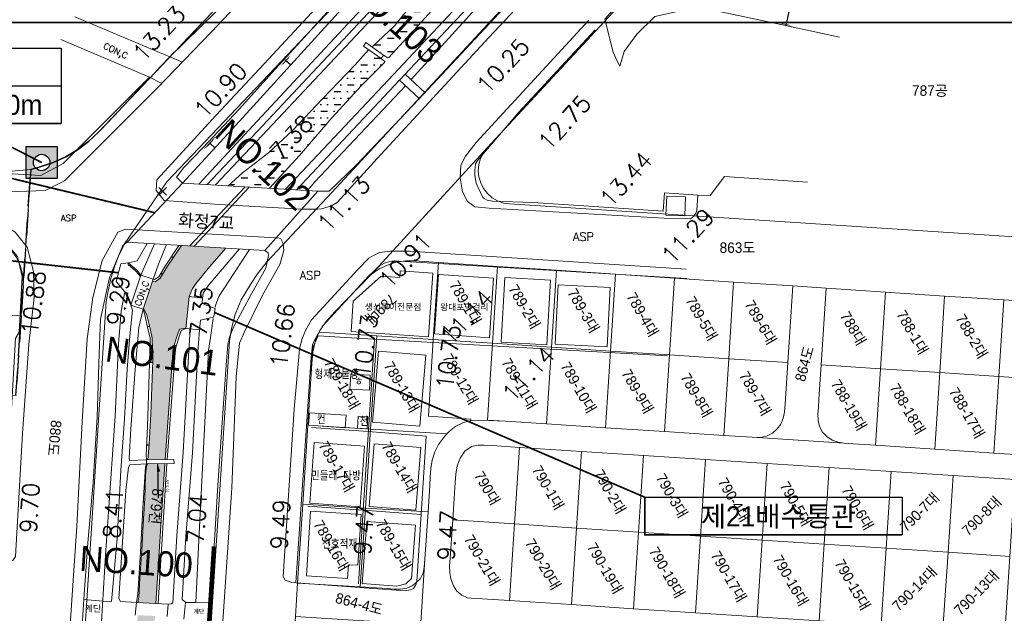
# Model space of a CAD drawing. Header units: metres. Extents: x 183400 to 184400, y 422200 to 427800.
# Tile 191 of 221: x 183821 to 184056, y 427259 to 427401. Entities that reach past the tile are written whole.
import ezdxf
from ezdxf.enums import TextEntityAlignment as Align

# ---------------------------------------------------------------- set-up
doc = ezdxf.new("R2010")
doc.units = ezdxf.units.M
doc.linetypes.add('DASHED2', pattern=[9.525, 6.35, -3.175])
for name, color, linetype in [('9131', 130, 'Continuous'), ('NR', 7, 'Continuous'), ('num', 7, 'Continuous'), ('교량명', 7, 'Continuous'), ('구조물명칭_작업', 5, 'Continuous'), ('동별경계', 3, 'DASHED2'), ('보축구간', 10, 'DASHED2'), ('일람표', 7, 'Continuous'), ('표석', 7, 'Continuous'), ('하천', 140, 'Continuous'), ('횡단타점', 11, 'Continuous')]:
    doc.layers.add(name, color=color, linetype=linetype)
for name, color, linetype, lineweight in [('지번', 252, 'Continuous', 5), ('지적', 252, 'Continuous', 5), ('현황도', 7, 'Continuous', 5)]:
    doc.layers.add(name, color=color, linetype=linetype, lineweight=lineweight)
doc.styles.add('GHS', font='ROMANS', dxfattribs={"bigfont": 'GHS'})
doc.styles.add('gwang', font='romans.shx', dxfattribs={"bigfont": ' WHGTXT.SHX'})
doc.styles.get("Standard").update_dxf_attribs({"font": 'romans.shx', "bigfont": 'ghs.shx'})
doc.styles.add('UPM', font='Gulim.ttf')
doc.styles.add('돋움', font='Dotum.ttf')
doc.styles.add('평면도1(프)$0$굴림', font='Gulim.ttf')

# ---------------------------------------------------------------- blocks, each defined once
blk = doc.blocks.new('표석')
at = {"layer": '표석'}
h = blk.add_hatch(color=256, dxfattribs=at)
edge = h.paths.add_edge_path(flags=16)
edge.add_arc((267058.54, 383777.46), 1.31, 0, 360)
h.paths.add_polyline_path([(267056.04, 383774.96), (267061.04, 383774.96), (267061.04, 383779.96), (267056.04, 383779.96)])
blk.add_lwpolyline([(267056.04, 383774.96), (267061.04, 383774.96), (267061.04, 383779.96), (267056.04, 383779.96)], close=True, dxfattribs=at)
blk.add_circle((267058.54, 383777.46), 1.31, dxfattribs=at)

msp = doc.modelspace()

# ---------------------------------------------------------------- hatches: boundary and pattern name
at = {"layer": '9131'}
msp.add_hatch(color=256, dxfattribs=at).paths.add_polyline_path([(183853.85, 427292.73), (183854.45, 427292.74), (183853.81, 427294.73)])
at = {"layer": '하천'}
h = msp.add_hatch(dxfattribs=at)
h.set_pattern_fill('MUDST', color=256, scale=0.25, style=0)
edge = h.paths.add_edge_path()
edge.add_spline(control_points=[(183943.3, 427424.43), (183942.75, 427423.82), (183941.26, 427422.17), (183939.06, 427418.91), (183934.45, 427417.17), (183929.86, 427417.42), (183926.26, 427413.92), (183922.84, 427417.88), (183929.5, 427420.94), (183932.38, 427423.58), (183934.12, 427425.19)], knot_values=[0, 0, 0, 0, 2.458558, 6.685715, 11.543022, 16.302059, 20.643381, 22.897243, 28.029581, 35.916705, 35.916705, 35.916705, 35.916705], degree=3, periodic=0)
edge.add_line((183934.12, 427425.19), (183929.25, 427425.59))
edge.add_line((183929.25, 427425.59), (183928.16, 427423.83))
edge.add_line((183928.16, 427423.83), (183923.93, 427419.06))
edge.add_line((183923.93, 427419.06), (183919.77, 427414.14))
edge.add_line((183919.77, 427414.14), (183916.76, 427409.03))
edge.add_line((183916.76, 427409.03), (183915.6, 427405.64))
edge.add_line((183915.6, 427405.64), (183910.45, 427399.34))
edge.add_line((183910.45, 427399.34), (183905.06, 427394.15))
edge.add_line((183905.06, 427394.15), (183907.81, 427392.24))
edge.add_line((183907.81, 427392.24), (183908.83, 427391.61))
edge.add_line((183908.83, 427391.61), (183909.08, 427391.65))
edge.add_line((183909.08, 427391.65), (183916.89, 427400.22))
edge.add_line((183916.89, 427400.22), (183923.26, 427407.25))
edge.add_line((183923.26, 427407.25), (183929.46, 427413.57))
edge.add_line((183929.46, 427413.57), (183932.5, 427415.5))
edge.add_line((183932.5, 427415.5), (183934.27, 427416.05))
edge.add_line((183934.27, 427416.05), (183937.25, 427416.22))
edge.add_line((183937.25, 427416.22), (183939.41, 427416.49))
edge.add_line((183939.41, 427416.49), (183939.96, 427416.88))
edge.add_line((183939.96, 427416.88), (183944.77, 427424.31))
edge.add_line((183944.77, 427424.31), (183943.3, 427424.43))
h.paths.add_polyline_path([(183893.2, 427381.76), (183886.15, 427374.31), (183880.27, 427368.88), (183874.1, 427364.13), (183870.7, 427361.01), (183880.54, 427360.42), (183887.68, 427368.29), (183895.47, 427377.23), (183902.49, 427384.94), (183907.03, 427389.55), (183908.04, 427390.5), (183908.09, 427390.7), (183907.24, 427391.42), (183904.23, 427393.52), (183900.99, 427389.95)])
h = msp.add_hatch(dxfattribs=at)
h.set_pattern_fill('MUDST', color=256, scale=0.25, style=0)
h.paths.add_polyline_path([(183861.34, 427334.55), (183862.17, 427336.49), (183863.14, 427337.85), (183866.32, 427341.74), (183870.08, 427346.13), (183859.5, 427346.77), (183856.06, 427341.61), (183854.46, 427338.96), (183853.22, 427338.13), (183852.58, 427338.24), (183850.44, 427331.82), (183851.23, 427330.16), (183852.03, 427326.91), (183852.53, 427324.62), (183852.66, 427319.29), (183852.22, 427306.46), (183851.78, 427299.34), (183851.48, 427295.61), (183855.62, 427295.66), (183857.57, 427322.23), (183858.55, 427325.46), (183859.06, 427326.81), (183860.59, 427327.06)])
h.paths.add_polyline_path([(183855.56, 427294.66), (183851.42, 427294.61), (183851.2, 427294.02), (183850.96, 427291.91), (183850.74, 427286.34), (183850.35, 427280.18), (183850.06, 427274), (183849.6, 427267.32), (183849.3, 427262.8), (183849.11, 427261.46), (183853.42, 427261.27)])
h.paths.add_polyline_path([(183852.64, 427249.46), (183853.2, 427258.3), (183849.05, 427258.48), (183848.95, 427256.27), (183848.72, 427252.36), (183848.45, 427244.89), (183848.11, 427237.9), (183847.73, 427230.09), (183847.34, 427220.83), (183847.05, 427215.36), (183846.6, 427208.08), (183845.98, 427200.29), (183845.88, 427199.28), (183849.45, 427199.24), (183849.51, 427200.09), (183851.42, 427231.34)])
h.paths.add_polyline_path([(183849.39, 427198.24), (183845.77, 427198.28), (183845.69, 427197.34), (183845.32, 427192.74), (183844.86, 427185.63), (183844.44, 427180.29), (183843.83, 427178.25), (183842.69, 427177.67), (183839.74, 427177.61), (183839.5, 427177.61), (183839.42, 427176.71), (183842.34, 427176.45), (183843.8, 427175.61), (183843.54, 427171.76), (183843.25, 427167.56), (183842.7, 427160.66), (183842.37, 427156.9), (183846.79, 427156.59)])

# ---------------------------------------------------------------- linework, layer by layer
at = {"layer": '9131'}
msp.add_line((183853.81, 427294.73), (183853.95, 427286.42), dxfattribs=at)
at = {"layer": 'NR'}
for p, q in [((184006.48, 427411.32), (184003.88, 427399.32)), ((183885.55, 427389.88), (183884.3, 427391.03)), ((183867.49, 427370.1), (183866.2, 427371.31)), ((183857.54, 427343.83), (183857.13, 427344.11)), ((183847.84, 427341.26), (183848.06, 427341.51)), ((183854.98, 427339.83), (183854.56, 427340.09)), ((183846.88, 427334.26), (183846.67, 427334.17)), ((183851.9, 427327.45), (183851.36, 427327.32)), ((183852.65, 427318.84), (183851.88, 427318.86)), ((183851.75, 427299.07), (183851.19, 427299.09)), ((183851.1, 427293.18), (183850.88, 427293.2)), ((183850.69, 427285.54), (183850.39, 427285.56)), ((183849.85, 427271.04), (183849.56, 427271.06))]:
    msp.add_line(p, q, dxfattribs=at)
for points in [[(184005.79, 427398.9), (184001.98, 427399.73), (184005.81, 427399.01), (184002, 427399.83)], [(184005.37, 427399.1), (184002.44, 427399.74), (184005.4, 427399.21), (184002.46, 427399.84)], [(184004.96, 427399.3), (184002.9, 427399.74), (184004.98, 427399.4), (184002.93, 427399.85)], [(183882.98, 427389.59), (183885.62, 427392.46), (183883.06, 427389.52), (183885.7, 427392.39)], [(183883.36, 427389.85), (183885.39, 427392.06), (183883.44, 427389.78), (183885.47, 427391.99)], [(183883.74, 427390.11), (183885.17, 427391.65), (183883.82, 427390.04), (183885.24, 427391.58)], [(183864.87, 427369.89), (183867.53, 427372.73), (183864.94, 427369.81), (183867.61, 427372.66)], [(183865.25, 427370.14), (183867.3, 427372.33), (183865.33, 427370.07), (183867.38, 427372.26)], [(183865.63, 427370.4), (183867.07, 427371.93), (183865.71, 427370.33), (183867.15, 427371.86)], [(183856.77, 427343.57), (183857.49, 427344.65), (183856.8, 427343.55), (183857.52, 427344.63)], [(183856.88, 427343.67), (183857.43, 427344.51), (183856.91, 427343.65), (183857.46, 427344.49)], [(183856.99, 427343.78), (183857.38, 427344.36), (183857.02, 427343.76), (183857.41, 427344.34)], [(183847.74, 427341.79), (183848.38, 427341.23), (183847.72, 427341.78), (183848.37, 427341.21)], [(183847.8, 427341.71), (183848.29, 427341.28), (183847.78, 427341.69), (183848.28, 427341.26)], [(183847.86, 427341.63), (183848.2, 427341.32), (183847.84, 427341.61), (183848.19, 427341.31)], [(183854.22, 427339.53), (183854.89, 427340.64), (183854.25, 427339.51), (183854.92, 427340.63)], [(183854.33, 427339.64), (183854.85, 427340.5), (183854.36, 427339.62), (183854.88, 427340.48)], [(183854.43, 427339.75), (183854.8, 427340.35), (183854.46, 427339.73), (183854.83, 427340.33)], [(183846.79, 427333.9), (183846.55, 427334.44), (183846.81, 427333.91), (183846.57, 427334.44)], [(183846.78, 427333.97), (183846.6, 427334.38), (183846.79, 427333.98), (183846.61, 427334.39)], [(183846.77, 427334.04), (183846.64, 427334.33), (183846.78, 427334.04), (183846.65, 427334.33)], [(183851.53, 427326.62), (183851.19, 427328.02), (183851.57, 427326.63), (183851.23, 427328.03)], [(183851.53, 427326.79), (183851.27, 427327.87), (183851.57, 427326.8), (183851.31, 427327.88)], [(183851.53, 427326.96), (183851.35, 427327.72), (183851.56, 427326.97), (183851.38, 427327.73)], [(183851.86, 427317.86), (183851.91, 427319.85), (183851.91, 427317.86), (183851.96, 427319.85)], [(183851.92, 427318.09), (183851.95, 427319.62), (183851.97, 427318.09), (183852.01, 427319.62)], [(183851.98, 427318.32), (183852, 427319.39), (183852.03, 427318.32), (183852.06, 427319.39)], [(183851.16, 427298.36), (183851.23, 427299.82), (183851.2, 427298.36), (183851.27, 427299.82)], [(183851.21, 427298.53), (183851.26, 427299.65), (183851.25, 427298.53), (183851.3, 427299.65)], [(183851.25, 427298.7), (183851.29, 427299.48), (183851.29, 427298.7), (183851.33, 427299.48)], [(183850.86, 427292.91), (183850.91, 427293.48), (183850.87, 427292.91), (183850.92, 427293.48)], [(183850.88, 427292.98), (183850.92, 427293.42), (183850.89, 427292.97), (183850.93, 427293.42)], [(183850.9, 427293.04), (183850.93, 427293.35), (183850.91, 427293.04), (183850.94, 427293.35)], [(183850.37, 427285.18), (183850.42, 427285.95), (183850.39, 427285.17), (183850.44, 427285.95)], [(183850.4, 427285.26), (183850.43, 427285.86), (183850.42, 427285.26), (183850.45, 427285.86)], [(183850.42, 427285.35), (183850.45, 427285.77), (183850.44, 427285.35), (183850.47, 427285.77)], [(183849.54, 427270.68), (183849.58, 427271.45), (183849.56, 427270.68), (183849.6, 427271.44)], [(183849.56, 427270.76), (183849.6, 427271.36), (183849.58, 427270.76), (183849.62, 427271.35)], [(183849.59, 427270.85), (183849.61, 427271.27), (183849.61, 427270.85), (183849.63, 427271.26)]]:
    msp.add_solid(points, dxfattribs=at)
at = {"layer": '구조물명칭_작업', "linetype": 'Continuous'}
for points in [[(183830.8, 427375.92, 0.4, 0.4, 0), (183784.9, 427375.92, 0.4, 0.4, 0), (183784.9, 427393.92, 0, 0, 0)], [(184031.67, 427277.65, 0.4, 0.4, 0), (183970.2, 427277.65, 0.4, 0.4, 0), (183970.2, 427286.65, 0, 0, 0)]]:
    msp.add_lwpolyline(points, format="xyseb", dxfattribs=at)
for points in [[(183784.9, 427393.92), (183830.8, 427393.92), (183830.8, 427384.92)], [(183784.9, 427384.92), (183830.8, 427384.92), (183830.8, 427375.92)], [(183970.2, 427286.65), (184031.67, 427286.65), (184031.67, 427277.65)]]:
    msp.add_lwpolyline(points, dxfattribs=at)
at = {"layer": '구조물명칭_작업', "ltscale": 20, "const_width": 0.4}
for points in [[(183807.85, 427375.92), (183826.13, 427366.58)], [(183774.23, 427373.49), (183853.15, 427354.6)], [(183742.12, 427351.69), (183844.45, 427340.26)], [(183970.2, 427286.65), (183867.38, 427330.79)]]:
    msp.add_lwpolyline(points, dxfattribs=at)
at = {"layer": '동별경계', "linetype": 'DASHED2'}
for points in [[(183819.99, 427310.91), (183821.24, 427330.01), (183821.7, 427337.15), (183823.5, 427364.89), (183825.77, 427365.55), (183828.89, 427366.57), (183831.87, 427367.94), (183834.7, 427369.62), (183837.32, 427371.6), (183839.7, 427373.85), (183877.48, 427413.64)], [(183877.48, 427413.64), (183839.7, 427373.85), (183837.32, 427371.6), (183834.7, 427369.62), (183831.87, 427367.94), (183828.89, 427366.57), (183825.77, 427365.55), (183823.5, 427364.89), (183821.7, 427337.15), (183821.24, 427330.01), (183819.99, 427310.91)]]:
    msp.add_lwpolyline(points, dxfattribs=at)
at = {"layer": '보축구간', "const_width": 1}
msp.add_lwpolyline([(183852.45, 427046.37), (183867.27, 427274.89)], dxfattribs=at)
at = {"layer": '일람표'}
for points in [[(183600, 427400), (184200, 427400), (184200, 427800), (183600, 427800)], [(183600, 427000), (184200, 427000), (184200, 427400), (183600, 427400)]]:
    msp.add_lwpolyline(points, close=True, dxfattribs=at)
at = {"layer": '지적', "linetype": 'Continuous'}
for points in [[(183784.08, 426445.98), (183841.5, 427333.41), (183842.07, 427336.29), (183842.68, 427338.89), (183843.64, 427341.91), (183844.5, 427344.25), (183845.93, 427347.19), (183856.03, 427362), (183934.99, 427445.17), (183931.19, 427445.49), (183920.44, 427446.4), (183909.46, 427447.32)], [(183934.99, 427445.17), (183856.03, 427362), (183845.93, 427347.19), (183844.5, 427344.25), (183843.64, 427341.91), (183842.68, 427338.89), (183842.07, 427336.29), (183841.5, 427333.41), (183784.08, 426445.98)], [(183812.34, 426425.2), (183870.97, 427323.92), (183871.44, 427326.93), (183872.34, 427330.3), (183873.74, 427333.8), (183875.98, 427337.47), (183877.7, 427340), (183880.02, 427342.94), (183895.43, 427359.44), (183971.95, 427442.05), (183945.64, 427444.27), (183942.11, 427444.57), (183936.32, 427445.06), (183934.99, 427445.17)], [(183971.95, 427442.05), (183895.43, 427359.44), (183880.02, 427342.94), (183877.7, 427340), (183875.98, 427337.47), (183873.74, 427333.8), (183872.34, 427330.3), (183871.44, 427326.93), (183870.97, 427323.92), (183812.34, 426425.2)], [(183985.03, 427420.71), (183982.78, 427420.38), (183980.61, 427419.73), (183978.57, 427418.75), (183976.69, 427417.48), (183975.02, 427415.94), (183932.56, 427370.1), (183931.65, 427368.91), (183930.98, 427367.57), (183930.56, 427366.12), (183930.43, 427364.63), (183930.58, 427363.14), (183930.99, 427361.7), (183931.68, 427360.36), (183932.6, 427359.18), (183933.73, 427358.19), (183935.02, 427357.42), (183936.43, 427356.91), (183937.91, 427356.68), (184124.38, 427344.56)], [(183879.88, 427153), (183882.41, 427191.89), (183882.95, 427200.24), (183884.28, 427220.52), (183885.5, 427239.33), (183886.73, 427258.14), (183887.25, 427266.13), (183888.48, 427284.99), (183889.71, 427303.85), (183890.66, 427318.57), (183890.92, 427321.41), (183891.55, 427324.08), (183892.44, 427326.11), (183892.6, 427326.49), (183894.1, 427328.58), (183896.16, 427330.89), (183904.94, 427339.93), (183932.56, 427370.1), (183975.02, 427415.94)], [(183600, 427382.9), (183600.9, 427381.26), (183602.69, 427379.54), (183604.91, 427378.51), (183607.28, 427378.17), (183610.93, 427377.93), (183816.37, 427364.55), (183819, 427364.48), (183823.5, 427364.89), (183825.77, 427365.55), (183828.89, 427366.57), (183831.87, 427367.94), (183834.7, 427369.62), (183837.32, 427371.6), (183839.7, 427373.85), (183877.48, 427413.64)], [(183877.48, 427413.64), (183839.7, 427373.85), (183837.32, 427371.6), (183834.7, 427369.62), (183831.87, 427367.94), (183828.89, 427366.57), (183825.77, 427365.55), (183823.5, 427364.89), (183821.7, 427337.15), (183821.24, 427330.01), (183819.99, 427310.91)], [(183932.56, 427370.1), (183904.94, 427339.93), (183906.76, 427341.16), (183908.74, 427342.11), (183910.84, 427342.76), (183913.01, 427343.09), (183915.2, 427343.1), (183920.88, 427342.73), (183934.99, 427341.79), (183949.1, 427340.85), (183963.2, 427339.92), (183977.31, 427338.98), (183991.42, 427338.05), (184005.52, 427337.11), (184013.5, 427336.58), (184027.66, 427335.64), (184041.82, 427334.7), (184055.98, 427333.76), (184070.14, 427332.82)], [(184124.38, 427344.56), (183937.91, 427356.68), (183936.43, 427356.91), (183935.02, 427357.42), (183933.73, 427358.19), (183932.6, 427359.18), (183931.68, 427360.36), (183930.99, 427361.7), (183930.58, 427363.14), (183930.43, 427364.63), (183930.56, 427366.12), (183930.98, 427367.57), (183931.65, 427368.91), (183932.56, 427370.1)], [(183820.11, 427343.94), (183821.08, 427341.8), (183821.62, 427339.51), (183821.7, 427337.15), (183823.5, 427364.89), (183819, 427364.48)], [(183810.5, 427349.9), (183810.43, 427349.9), (183809.19, 427330.8), (183821.24, 427330.01), (183821.7, 427337.15), (183821.62, 427339.51), (183821.08, 427341.8), (183820.11, 427343.94), (183818.74, 427345.85), (183817.02, 427347.45), (183815.02, 427348.7), (183812.82, 427349.52), (183810.5, 427349.9)], [(183915.2, 427343.1), (183913.01, 427343.09), (183910.84, 427342.76), (183908.74, 427342.11), (183906.76, 427341.16), (183904.94, 427339.93), (183896.16, 427330.89), (183894.1, 427328.58), (183892.6, 427326.49), (183892.44, 427326.11), (183906.15, 427325.22), (183919.68, 427324.34), (183920.88, 427342.73), (183915.2, 427343.1)], [(183920.88, 427342.73), (183919.68, 427324.34), (183933.79, 427323.41), (183934.99, 427341.79), (183920.88, 427342.73)], [(183934.99, 427341.79), (183933.79, 427323.41), (183947.9, 427322.49), (183949.1, 427340.85), (183934.99, 427341.79)], [(183949.1, 427340.85), (183947.9, 427322.49), (183962.01, 427321.57), (183963.2, 427339.92), (183949.1, 427340.85)], [(183963.2, 427339.92), (183962.01, 427321.57), (183976.12, 427320.64), (183977.31, 427338.98), (183963.2, 427339.92)], [(183977.31, 427338.98), (183976.12, 427320.64), (183990.23, 427319.72), (183991.42, 427338.05), (183977.31, 427338.98)], [(183991.42, 427338.05), (183990.23, 427319.72), (184004.33, 427318.8), (184005.52, 427337.11), (183991.42, 427338.05)], [(184005.52, 427337.11), (184004.33, 427318.8), (184003.69, 427308.98), (184003.54, 427306.98), (184003.27, 427305.5), (184002.71, 427304.11), (184001.82, 427302.96), (184000.66, 427301.94), (183999.27, 427301.21), (183997.86, 427300.92), (183995.86, 427300.96), (184017.82, 427299.53), (184016.37, 427299.79), (184014.94, 427300.3), (184013.64, 427301.13), (184012.61, 427302.16), (184011.9, 427303.52), (184011.58, 427304.95), (184011.55, 427306.46), (184011.65, 427307.97), (184011.78, 427310.09), (184012.31, 427318.28), (184013.5, 427336.58), (184005.52, 427337.11)], [(184013.5, 427336.58), (184012.31, 427318.28), (184026.47, 427317.35), (184027.66, 427335.64), (184013.5, 427336.58)], [(184027.66, 427335.64), (184026.47, 427317.35), (184040.63, 427316.42), (184041.82, 427334.7), (184027.66, 427335.64)], [(184041.82, 427334.7), (184040.63, 427316.42), (184054.79, 427315.48), (184055.98, 427333.76), (184041.82, 427334.7)], [(184055.98, 427333.76), (184054.79, 427315.48), (184068.95, 427314.55), (184070.14, 427332.82), (184055.98, 427333.76)], [(183809.19, 427330.8), (183807.95, 427311.7), (183819.99, 427310.91), (183821.24, 427330.01), (183809.19, 427330.8)], [(183892.44, 427326.11), (183891.55, 427324.08), (183890.92, 427321.41), (183890.66, 427318.57), (183889.71, 427303.85), (183904.69, 427302.91), (183906.15, 427325.22), (183892.44, 427326.11)], [(183906.15, 427325.22), (183904.69, 427302.91), (183922.94, 427301.77), (183923.47, 427302.34), (183925.07, 427303.59), (183926.9, 427304.47), (183928.57, 427304.88), (183928.6, 427305.32), (183918.49, 427305.98), (183919.68, 427324.34), (183906.15, 427325.22)], [(183919.68, 427324.34), (183918.49, 427305.98), (183928.6, 427305.32), (183928.57, 427304.88), (183928.88, 427304.96), (183930.88, 427305.09), (183932.9, 427304.99), (183934.91, 427304.87), (183936.9, 427304.79), (183932.6, 427305.07), (183933.79, 427323.41), (183919.68, 427324.34)], [(183933.79, 427323.41), (183932.6, 427305.07), (183936.9, 427304.79), (183946.71, 427304.15), (183947.9, 427322.49), (183933.79, 427323.41)], [(183947.9, 427322.49), (183946.71, 427304.15), (183960.82, 427303.24), (183962.01, 427321.57), (183947.9, 427322.49)], [(183962.01, 427321.57), (183960.82, 427303.24), (183974.93, 427302.32), (183976.12, 427320.64), (183962.01, 427321.57)], [(183976.12, 427320.64), (183974.93, 427302.32), (183989.04, 427301.4), (183990.23, 427319.72), (183976.12, 427320.64)], [(183990.23, 427319.72), (183989.04, 427301.4), (183995.86, 427300.96), (183997.86, 427300.92), (183999.27, 427301.21), (184000.66, 427301.94), (184001.82, 427302.96), (184002.71, 427304.11), (184003.27, 427305.5), (184003.54, 427306.98), (184003.69, 427308.98), (184004.33, 427318.8), (183990.23, 427319.72)], [(184012.31, 427318.28), (184011.78, 427310.09), (184011.65, 427307.97), (184011.55, 427306.46), (184011.58, 427304.95), (184011.9, 427303.52), (184012.61, 427302.16), (184013.64, 427301.13), (184014.94, 427300.3), (184016.37, 427299.79), (184017.82, 427299.53), (184019.85, 427299.4), (184025.28, 427299.05), (184026.47, 427317.35), (184012.31, 427318.28)], [(184026.47, 427317.35), (184025.28, 427299.05), (184039.44, 427298.13), (184040.63, 427316.42), (184026.47, 427317.35)], [(184040.63, 427316.42), (184039.44, 427298.13), (184053.6, 427297.21), (184054.79, 427315.48), (184040.63, 427316.42)], [(184054.79, 427315.48), (184053.6, 427297.21), (184067.76, 427296.29), (184068.95, 427314.55), (184054.79, 427315.48)], [(183889.71, 427303.85), (183888.48, 427284.99), (183903.46, 427284.07), (183904.69, 427302.91), (183889.71, 427303.85)], [(183930.88, 427305.09), (183928.88, 427304.96), (183928.57, 427304.88), (183926.9, 427304.47), (183925.07, 427303.59), (183923.47, 427302.34), (183922.94, 427301.77), (183922.08, 427300.86), (183920.91, 427299.28), (183920.01, 427297.48), (183919.43, 427295.54), (183919.09, 427293.48), (183918.95, 427291.47), (183918.84, 427289.46), (183918.43, 427283.16), (183917.69, 427271.88), (183916.21, 427249.13)], [(184067.76, 427296.29), (184053.6, 427297.21), (184039.44, 427298.13), (184025.28, 427299.05), (184019.85, 427299.4), (184017.82, 427299.53), (183995.86, 427300.96), (183989.04, 427301.4), (183974.93, 427302.32), (183960.82, 427303.24), (183946.71, 427304.15), (183936.9, 427304.79), (183934.91, 427304.87), (183932.9, 427304.99), (183930.88, 427305.09)], [(183904.69, 427302.91), (183903.46, 427284.07), (183918.43, 427283.16), (183918.84, 427289.46), (183918.95, 427291.47), (183919.09, 427293.48), (183919.43, 427295.54), (183920.01, 427297.48), (183920.91, 427299.28), (183922.08, 427300.86), (183922.94, 427301.77), (183904.69, 427302.91)], [(183997.06, 427258.08), (183982.27, 427259.05), (183967.48, 427260.02), (183952.7, 427261), (183937.91, 427261.97), (183931.33, 427262.4), (183929.6, 427262.5), (183927.88, 427262.66), (183926.46, 427263.24), (183925.33, 427264.2), (183924.48, 427265.53), (183923.84, 427267.13), (183923.6, 427268.6), (183923.58, 427270.3), (183923.72, 427272.14), (183924.31, 427281.23), (183924.9, 427290.16), (183925.06, 427292.18), (183925.38, 427294.15), (183926.09, 427296.02), (183927.22, 427297.68), (183928.83, 427298.78), (183930.38, 427299.11), (183931.83, 427299.11), (183933.84, 427298.98)], [(183931.83, 427299.11), (183930.38, 427299.11), (183928.83, 427298.78), (183927.22, 427297.68), (183926.09, 427296.02), (183925.38, 427294.15), (183925.06, 427292.18), (183924.9, 427290.16), (183924.31, 427281.23), (183939.1, 427280.26), (183940.3, 427298.56), (183933.84, 427298.98), (183931.83, 427299.11)], [(183933.84, 427298.98), (183940.3, 427298.56), (183955.09, 427297.6), (183969.88, 427296.64), (183984.67, 427295.68), (183999.45, 427294.71), (184014.24, 427293.75), (184029.03, 427292.79), (184043.82, 427291.83), (184058.6, 427290.87)], [(183940.3, 427298.56), (183939.1, 427280.26), (183953.89, 427279.3), (183955.09, 427297.6), (183940.3, 427298.56)], [(183955.09, 427297.6), (183953.89, 427279.3), (183968.68, 427278.33), (183969.88, 427296.64), (183955.09, 427297.6)], [(183969.88, 427296.64), (183968.68, 427278.33), (183983.47, 427277.36), (183984.67, 427295.68), (183969.88, 427296.64)], [(183984.67, 427295.68), (183983.47, 427277.36), (183998.26, 427276.4), (183999.45, 427294.71), (183984.67, 427295.68)], [(183999.45, 427294.71), (183998.26, 427276.4), (184013.05, 427275.43), (184014.24, 427293.75), (183999.45, 427294.71)], [(184014.24, 427293.75), (184013.05, 427275.43), (184027.83, 427274.46), (184029.03, 427292.79), (184014.24, 427293.75)], [(184029.03, 427292.79), (184027.83, 427274.46), (184042.62, 427273.5), (184043.82, 427291.83), (184029.03, 427292.79)], [(184043.82, 427291.83), (184042.62, 427273.5), (184057.41, 427272.53), (184058.6, 427290.87), (184043.82, 427291.83)], [(183888.48, 427284.99), (183887.25, 427266.13), (183902.22, 427265.22), (183903.46, 427284.07), (183888.48, 427284.99)], [(183903.46, 427284.07), (183902.22, 427265.22), (183908.76, 427264.82), (183910.35, 427264.73), (183911.79, 427264.66), (183913.35, 427264.91), (183914.65, 427265.51), (183915.46, 427266.1), (183916.51, 427267.15), (183917.22, 427268.46), (183917.53, 427269.92), (183917.69, 427271.88), (183918.43, 427283.16), (183903.46, 427284.07)], [(183924.31, 427281.23), (183923.72, 427272.14), (183923.58, 427270.3), (183923.6, 427268.6), (183923.84, 427267.13), (183924.48, 427265.53), (183925.33, 427264.2), (183926.46, 427263.24), (183927.88, 427262.66), (183929.6, 427262.5), (183931.33, 427262.4), (183937.91, 427261.97), (183939.1, 427280.26), (183924.31, 427281.23)], [(183939.1, 427280.26), (183937.91, 427261.97), (183952.7, 427261), (183953.89, 427279.3), (183939.1, 427280.26)], [(183953.89, 427279.3), (183952.7, 427261), (183967.48, 427260.02), (183968.68, 427278.33), (183953.89, 427279.3)], [(183968.68, 427278.33), (183967.48, 427260.02), (183982.27, 427259.05), (183983.47, 427277.36), (183968.68, 427278.33)], [(183983.47, 427277.36), (183982.27, 427259.05), (183997.06, 427258.08), (183998.26, 427276.4), (183983.47, 427277.36)], [(183998.26, 427276.4), (183997.06, 427258.08), (184011.85, 427257.11), (184013.05, 427275.43), (183998.26, 427276.4)], [(184013.05, 427275.43), (184011.85, 427257.11), (184026.64, 427256.14), (184027.83, 427274.46), (184013.05, 427275.43)], [(184027.83, 427274.46), (184026.64, 427256.14), (184041.42, 427255.16), (184042.62, 427273.5), (184027.83, 427274.46)], [(184042.62, 427273.5), (184041.42, 427255.16), (184056.21, 427254.19), (184057.41, 427272.53), (184042.62, 427273.5)], [(183917.69, 427271.88), (183917.53, 427269.92), (183917.22, 427268.46), (183916.51, 427267.15), (183915.46, 427266.1), (183914.65, 427265.51), (183913.35, 427264.91), (183911.79, 427264.66), (183910.35, 427264.73), (183908.76, 427264.82), (183902.22, 427265.22), (183887.25, 427266.13), (183886.73, 427258.14), (183901.7, 427257.23), (183908.67, 427256.81), (183910.68, 427256.71), (183912.64, 427256.45), (183914.03, 427255.88), (183915.2, 427254.95), (183915.82, 427253.75), (183916.2, 427252.17), (183916.26, 427250.74), (183916.21, 427249.13), (183917.69, 427271.88)]]:
    msp.add_lwpolyline(points, dxfattribs=at)
at = {"layer": '현황도'}
for p, q in [((183856.74, 427391.8), (183834.04, 427401.41)), ((183851.92, 427386.96), (183830.72, 427395.98)), ((183903.54, 427395.21), (183902.97, 427394.39)), ((183907.24, 427391.42), (183902.97, 427394.39)), ((183907.81, 427392.24), (183903.54, 427395.21)), ((183859.75, 427390.57), (183856.74, 427391.8)), ((183907.81, 427392.24), (183907.24, 427391.42)), ((183854.86, 427385.49), (183851.92, 427386.96)), ((183859.74, 427361.66), (183846.55, 427347.54)), ((183854.12, 427358.79), (183855.92, 427360.59)), ((183855.92, 427358.79), (183854.12, 427360.59)), ((183892.11, 427359.73), (183859.74, 427361.66)), ((183874.71, 427360.76), (183861.53, 427346.65)), ((183875.71, 427360.7), (183862.53, 427346.59)), ((183879.43, 427345.57), (183892.11, 427359.73)), ((183846.55, 427347.54), (183879.43, 427345.57)), ((183852.74, 427338.72), (183849.81, 427339.7)), ((183847.41, 427332.51), (183845.98, 427335.72)), ((183850.35, 427331.53), (183847.41, 427332.51)), ((183851.16, 427295.6), (183857.72, 427295.69)), ((183851.16, 427295.6), (183851.17, 427294.6)), ((183851.17, 427294.6), (183857.74, 427294.69)), ((183857.72, 427295.69), (183857.74, 427294.69)), ((183848.75, 427261.48), (183848.48, 427258.51)), ((183856.36, 427261.15), (183848.75, 427261.48)), ((183860.06, 427257.53), (183860.52, 427261.51, 6.9)), ((183862.99, 427261.52), (183866.53, 427261.59)), ((183856.36, 427261.15), (183856.09, 427258.18))]:
    msp.add_line(p, q, dxfattribs=at)
for points in [[(183795.26, 427361.12), (183820.37, 427359.7), (183826.96, 427359.87), (183831.59, 427362.19), (183853.67, 427384.26), (183866.67, 427397.78), (183878.1, 427409.92), (183882.19, 427414.73), (183882.55, 427421.67), (183882.02, 427426.12), (183880.59, 427430.39), (183878.45, 427431.99), (183862.6, 427433.59)], [(183863.51, 427430.95), (183877.93, 427429.88), (183879.36, 427423.65), (183878.82, 427415.64), (183878.47, 427413.15), (183856.74, 427391.8)], [(183888.37, 427355.48), (183868.52, 427356.58), (183855.35, 427357.53), (183853.51, 427359.94), (183853.65, 427362.41), (183867.81, 427377.92), (183879.27, 427390.16), (183893.65, 427405.75), (183904.27, 427417), (183912.65, 427426.14), (183914.96, 427428.44), (183918.92, 427428.76), (183953.38, 427425.89)], [(183919.51, 427426.39), (183916.73, 427425.64), (183911.56, 427421.03), (183903.82, 427412.73), (183895.92, 427404.27), (183888.07, 427395.56), (183881.14, 427388.04), (183873.39, 427379.43), (183864.66, 427370.11), (183860.12, 427365.41), (183858.32, 427363.07), (183859.74, 427361.66)], [(183874.23, 427377.42), (183909.89, 427416.66), (183917.25, 427424.18), (183919.51, 427426.39)], [(183888.3, 427355.48), (183892, 427355.43), (183892.99, 427355.52), (183895.34, 427356.22), (183896.72, 427357.06), (183906.26, 427367.57), (183932.92, 427396.4), (183954.34, 427419.3), (183955.76, 427421.22), (183956.05, 427422.42), (183955.83, 427424.06), (183955.05, 427425.34), (183954.37, 427425.69), (183954.09, 427425.83), (183953.38, 427425.89)], [(183951.39, 427423.76), (183954.36, 427423.43), (183942.07, 427409.53), (183916.16, 427381.66), (183901.39, 427366.08), (183894.82, 427359.72), (183892.11, 427359.73)], [(183905.02, 427394.12), (183910.45, 427399.34), (183915.6, 427405.64), (183916.76, 427409.03), (183919.77, 427414.14), (183923.93, 427419.06), (183928.16, 427423.83), (183929.25, 427425.59)], [(183907.81, 427392.24), (183908.83, 427391.61), (183909.08, 427391.65), (183916.89, 427400.22), (183923.26, 427407.25), (183929.46, 427413.57), (183932.5, 427415.5), (183934.27, 427416.05), (183937.25, 427416.22), (183939.41, 427416.49), (183939.96, 427416.88), (183944.77, 427424.31)], [(183914.35, 427386.41), (183927.48, 427400.72), (183940.2, 427414.98), (183944.55, 427420.14), (183947.98, 427424.05)], [(183884.37, 427360.19), (183910.15, 427387.64), (183936.13, 427415.36)], [(183876.6, 427375.34), (183912.24, 427413.71)], [(183877.66, 427374.09), (183913.7, 427412.48)], [(183886.97, 427360.04), (183911.61, 427386.27), (183937.59, 427413.99)], [(183878.76, 427373.06), (183914.83, 427411.49)], [(183964.3, 427389.8), (183964.27, 427389.57), (183963.52, 427390.95), (183962.66, 427392.9), (183960.68, 427400.85), (183967.14, 427408.23), (183970.84, 427411.88)], [(184016.68, 427396.55), (184002.71, 427399.57), (183988.39, 427402.6), (183979.43, 427402.95), (183972.56, 427401.43), (183968.26, 427397.25), (183965.23, 427393.06), (183964.3, 427389.8)], [(183956.8, 427400.6), (183929.95, 427371.4), (183927.36, 427368.07), (183926.26, 427365.98), (183926.13, 427362.91), (183926.63, 427359.58), (183927.86, 427357.25), (183929.58, 427356.01), (183933.03, 427355.65), (183974.84, 427353.32), (183981.12, 427353.16), (183981.88, 427353.76), (183982.38, 427354.5), (183982.65, 427355.18), (183982.88, 427358.8), (183985.77, 427358.71), (183989.26, 427363.26), (184009.04, 427361.93)], [(183982.88, 427358.8), (183974.91, 427359.31), (183974.62, 427354.99), (183955.62, 427356.21), (183943.48, 427357), (183933.78, 427357.39), (183932.56, 427357.59), (183931.67, 427358.08), (183931.42, 427358.38), (183929.95, 427361.62), (183929.56, 427363.49), (183929.56, 427364.67), (183929.75, 427366.24), (183930.34, 427367.13), (183940.11, 427378.6), (183958.35, 427398.28)], [(183870.7, 427361.01), (183874.1, 427364.13), (183880.27, 427368.88), (183886.15, 427374.31), (183893.2, 427381.76), (183900.99, 427389.95), (183904.23, 427393.52)], [(183880.54, 427360.42), (183887.68, 427368.29), (183895.47, 427377.23), (183902.49, 427384.94), (183907.03, 427389.55), (183908.04, 427390.5), (183908.09, 427390.7), (183907.24, 427391.42)], [(183851.92, 427386.96), (183831.27, 427366.32), (183825.92, 427363.47), (183795.65, 427365.25)], [(183911.59, 427386.25), (183916.33, 427381.84)], [(183912.96, 427387.71), (183917.69, 427383.31)], [(183889.65, 427359.88), (183891.38, 427362.01), (183913.07, 427384.87)], [(183874.23, 427377.42), (183859.74, 427361.66)], [(183876.6, 427375.34), (183863.63, 427361.43)], [(183877.66, 427374.09), (183865.64, 427361.31)], [(183878.76, 427373.06), (183867.59, 427361.19)], [(183975.25, 427353.99), (183975.42, 427358.55)], [(183975.42, 427358.55), (183979.94, 427358.38)], [(183979.78, 427353.83), (183979.94, 427358.38)], [(183796.34, 427272.12), (183816.85, 427270.74), (183819.22, 427271.51), (183819.85, 427272.49), (183821.57, 427301.91), (183823.08, 427323.18), (183824.31, 427334.41), (183824.17, 427340.58), (183822.66, 427346.37), (183819.78, 427349.93), (183815.94, 427352.4), (183810.19, 427353.36), (183794.69, 427354.32)], [(183975.25, 427353.99), (183979.78, 427353.83)], [(183794.55, 427350.34), (183811.83, 427349.25), (183818.14, 427346.78), (183820.33, 427344.18), (183821.43, 427339.38), (183820.74, 427326.09), (183819.86, 427324.59), (183818.19, 427295.3), (183816.9, 427270.76)], [(183847.85, 426998.05), (183820.78, 426999.59), (183817.56, 427001.43), (183816.51, 427003.53), (183818.4, 427032.29), (183820.68, 427061.76), (183822.66, 427089.16), (183824.25, 427114.95), (183825.93, 427145.21), (183827.52, 427173.39), (183828.81, 427194.13), (183830.69, 427225.86), (183832.48, 427249.09), (183834.56, 427279.74), (183835.82, 427304.67), (183837.01, 427324.49), (183838.35, 427334.32), (183840.57, 427343.22), (183844.31, 427349.98), (183846.18, 427350.69), (183882.07, 427348.56)], [(183866.3, 427211.29), (183870.21, 427268.73), (183871.56, 427288.89), (183872.61, 427315.38), (183873.36, 427323.46), (183874.55, 427326.14), (183878.87, 427334.92), (183883.04, 427342.23), (183883.95, 427345.58), (183883.8, 427347.26), (183883.26, 427348.33), (183882.87, 427348.53), (183882.08, 427348.56)], [(183846.55, 427347.54), (183845.5, 427346.79), (183842.29, 427339.16), (183840.16, 427329.2), (183839.83, 427320.91), (183839.39, 427305.82), (183838.4, 427290.15), (183837.18, 427275.79), (183836.21, 427262.32), (183835.67, 427253.26), (183834.24, 427228.56), (183832.94, 427209.17), (183832.93, 427208.96)], [(183846.77, 427342.65), (183848.96, 427343.08), (183851.35, 427347.26)], [(183853.08, 427347.15), (183849.81, 427339.7)], [(183859.5, 427346.77), (183856.06, 427341.61), (183854.46, 427338.96), (183853.22, 427338.13), (183852.58, 427338.24)], [(183852.74, 427338.72), (183854.02, 427342.27), (183855.91, 427346.98)], [(183858.92, 427346.8), (183855.64, 427341.87), (183854.09, 427339.32), (183853.11, 427338.66), (183852.74, 427338.72)], [(183870.08, 427346.13), (183866.32, 427341.74), (183863.14, 427337.85), (183862.17, 427336.49), (183861.34, 427334.55)], [(183864.57, 427334.22), (183864.74, 427335.42), (183866.16, 427337.44), (183873.35, 427345.94)], [(183879.43, 427345.57), (183880.2, 427345.02), (183880.31, 427344.37), (183879.7, 427341.37), (183876.25, 427335.19), (183871.92, 427327.27), (183870.96, 427324.91), (183870.6, 427323.15), (183870.23, 427318.22), (183868.24, 427289.51), (183866.54, 427261.75), (183865.64, 427252.72)], [(183867.59, 427332.01), (183867.66, 427332.4), (183868.42, 427334.61), (183875.73, 427345.79)], [(183980.11, 427341.14), (183913.98, 427345.4), (183909.34, 427345.42), (183906.82, 427345.08), (183905.42, 427344.36), (183904.31, 427343.74), (183901.67, 427341.06), (183890.59, 427329.04), (183889.13, 427326.45), (183888.24, 427324.33), (183887.68, 427322.04), (183886.45, 427307.71), (183883.82, 427267.73), (183884.29, 427266.84), (183885.75, 427266.39), (183886.88, 427266.22), (183912.99, 427264.31), (183914.23, 427264.54), (183914.91, 427264.87), (183915.47, 427265.77), (183915.75, 427266.56), (183917.99, 427301.2)], [(183845.98, 427335.72), (183843.89, 427338.15), (183845.02, 427342.36), (183846.77, 427342.65)], [(183846.77, 427342.65), (183846.75, 427342.21), (183848.61, 427340.6), (183849.71, 427339.39)], [(183846.77, 427342.65), (183848.82, 427340.84), (183849.81, 427339.7)], [(183886.81, 427266.23), (183890.53, 427320.05), (183890.82, 427323.02), (183891.27, 427324.16), (183893.18, 427327.48), (183904.17, 427339.48), (183906.85, 427341.93), (183908.36, 427342.71), (183909.75, 427343.05), (183911.59, 427343.05), (183980.24, 427338.86)], [(183847.41, 427332.51), (183849.81, 427339.7)], [(183907.2, 427339.45), (183900.56, 427333.48)], [(183907.2, 427339.45), (183911.64, 427339.15)], [(183911.64, 427339.15), (183911.74, 427340.7)], [(183911.74, 427340.7), (183919.57, 427340.16)], [(183918.53, 427324.94), (183919.57, 427340.16)], [(183919.94, 427325.64), (183920.92, 427339.83)], [(183934.09, 427338.93), (183920.92, 427339.83)], [(183936.78, 427339.1), (183935.91, 427323.7)], [(183947.7, 427338.48), (183936.78, 427339.1)], [(183850.35, 427331.53), (183852.74, 427338.72)], [(183933.11, 427324.74), (183934.09, 427338.93)], [(183947.7, 427338.48), (183946.82, 427323.08)], [(183949.48, 427337.34), (183948.79, 427323.2)], [(183961.94, 427336.72), (183949.48, 427337.34)], [(183961.94, 427336.72), (183961.24, 427322.59)], [(183835.82, 427180.85), (183836.39, 427191.43), (183837, 427196.51), (183838.43, 427217.35), (183839.73, 427244.95), (183841.4, 427272.79), (183843.66, 427305.98), (183844.49, 427323.32), (183845.11, 427331.06), (183845.98, 427335.72)], [(183847.51, 427332.79), (183846.36, 427335.47), (183845.98, 427335.72)], [(183860.58, 427326.92), (183861.34, 427334.55)], [(183861.34, 427334.55), (183864.57, 427334.22)], [(183847.41, 427332.51), (183847.81, 427331.36), (183847.19, 427325.18), (183846.55, 427317.24), (183845.88, 427305.35), (183845.06, 427293.01), (183844.12, 427276.72), (183842.84, 427261.79), (183840.74, 427261.83), (183836.21, 427262.23)], [(183864.45, 427333.02), (183864.57, 427334.22)], [(183867.54, 427331.71), (183865.03, 427332.67), (183864.45, 427333.02)], [(183900.06, 427326.2), (183900.56, 427333.48)], [(183851.16, 427295.6), (183847.11, 427295.43), (183847, 427296), (183847.45, 427302.95), (183848.44, 427317.14), (183849.34, 427327.21), (183850.35, 427331.53)], [(183851.16, 427295.6), (183851.08, 427296.7), (183851.41, 427303.53), (183851.82, 427316.03), (183852.01, 427324.61), (183851.3, 427327.6), (183850.82, 427329.86), (183850.35, 427331.53)], [(183850.44, 427331.82), (183851.23, 427330.16), (183852.03, 427326.91), (183852.53, 427324.62), (183852.66, 427319.29), (183852.22, 427306.46), (183851.78, 427299.34), (183851.48, 427295.61)], [(183867.18, 427329.62), (183864.04, 427328.95)], [(183867.18, 427329.62), (183867.22, 427329.88), (183867.54, 427331.71)], [(183862.99, 427261.52), (183863.74, 427278), (183866, 427321.72), (183866.46, 427324.83), (183867.13, 427329.31)], [(183863.8, 427326.59), (183864.04, 427328.95)], [(183860.59, 427327.06), (183859.06, 427326.81), (183858.55, 427325.46), (183857.57, 427322.23), (183855.63, 427295.69), (183855.62, 427295.66)], [(183860.58, 427326.92), (183859.45, 427326.44), (183859.02, 427325.3), (183858.07, 427322.14), (183856.13, 427295.67)], [(183861.61, 427326.81), (183861.17, 427320.36), (183859.94, 427297.37), (183858.39, 427277.43), (183857.42, 427261.43)], [(183863.8, 427326.59), (183863.36, 427320.23), (183862.14, 427297.22), (183860.59, 427277.28), (183859.67, 427262.2), (183860.59, 427261.52), (183862.99, 427261.52)], [(183860.58, 427326.92), (183863.8, 427326.59)], [(183892.15, 427325.18), (183890.96, 427322.6), (183890.39, 427316.09)], [(183905.39, 427324.42), (183892.15, 427325.18)], [(183900.06, 427326.2), (183918.53, 427324.94)], [(183919.94, 427325.64), (183933.11, 427324.74)], [(183889.7, 427284.5), (183902.89, 427283.55), (183905.59, 427324.4), (183905.39, 427324.42)], [(183905.59, 427324.4), (183975.64, 427320.38)], [(183935.91, 427323.7), (183946.82, 427323.08)], [(183961.24, 427322.59), (183948.79, 427323.2)], [(183905.13, 427304.58), (183906.55, 427321.52)], [(183906.55, 427321.52), (183917.87, 427320.57)], [(183916.44, 427303.63), (183917.87, 427320.57)], [(183899.94, 427316.04), (183899.77, 427312.45)], [(183904.59, 427315.82), (183899.94, 427316.04)], [(183904.42, 427312.23), (183904.59, 427315.82)], [(183904.42, 427312.23), (183899.77, 427312.45)], [(183890.1, 427306.84), (183889.88, 427303.85)], [(183890.1, 427306.84), (183898.83, 427306.21)], [(183898.83, 427306.21), (183898.61, 427303.22)], [(183889.88, 427303.85), (183898.61, 427303.22)], [(183901.55, 427303.13), (183901.74, 427306.05)], [(183904.02, 427305.91), (183901.74, 427306.05)], [(183903.84, 427302.99), (183904.02, 427305.91)], [(183916.44, 427303.63), (183905.13, 427304.58)], [(183890.59, 427303.34), (183904.13, 427302.32)], [(183901.55, 427303.13), (183903.84, 427302.99)], [(183904.13, 427302.32), (183917.99, 427301.2)], [(183890.15, 427285.25), (183891.22, 427299.73)], [(183903.26, 427298.84), (183891.22, 427299.73)], [(183904.39, 427284.47), (183905.57, 427299.42)], [(183916.67, 427298.55), (183905.57, 427299.42)], [(183902.2, 427284.37), (183903.26, 427298.84)], [(183915.48, 427283.59), (183916.67, 427298.55)], [(183848.75, 427261.48), (183844.96, 427261.72), (183844.58, 427262.43), (183844.9, 427267.33), (183846.23, 427288.22), (183846.85, 427293.83), (183847.16, 427294.42), (183851.17, 427294.6)], [(183848.75, 427261.48), (183849.11, 427263.53), (183849.71, 427273.63), (183850.3, 427284.04), (183850.84, 427292.74), (183850.94, 427293.91), (183851.17, 427294.6)], [(183851.42, 427294.61), (183851.2, 427294.02), (183850.96, 427291.91), (183850.74, 427286.34), (183850.35, 427280.18), (183850.06, 427274), (183849.6, 427267.32), (183849.3, 427262.8), (183849.11, 427261.46)], [(183855.56, 427294.66), (183853.42, 427261.27)], [(183856.06, 427294.67), (183853.92, 427261.25)], [(183890.15, 427285.25), (183902.2, 427284.37)], [(183889.35, 427267.88), (183890.37, 427283.35)], [(183902.48, 427282.55), (183890.37, 427283.35)], [(183901.68, 427270.39), (183902.48, 427282.55)], [(183902.89, 427283.55), (183901.83, 427265.97)], [(183902.89, 427283.55), (183916.79, 427282.53)], [(183904.39, 427284.47), (183915.48, 427283.59)], [(183902.69, 427266.05), (183903.8, 427280.86)], [(183915.4, 427279.99), (183903.8, 427280.86)], [(183914.45, 427267.28), (183915.4, 427279.99)], [(183899.19, 427267.24), (183899.4, 427270.54)], [(183901.68, 427270.39), (183899.4, 427270.54)], [(183899.19, 427267.24), (183889.35, 427267.88)], [(183910.98, 427265.43), (183913.09, 427265.94), (183914.45, 427267.28)], [(183902.69, 427266.05), (183910.98, 427265.43)], [(183857.42, 427261.43), (183857.08, 427261.23), (183856.36, 427261.15)]]:
    msp.add_lwpolyline(points, dxfattribs=at)

# ---------------------------------------------------------------- block references
at = {"layer": '표석', "xscale": 1.5, "yscale": 1.5, "zscale": 1.5}
msp.add_blockref('표석', (-216761.69, -148299.6), dxfattribs=at)

# ---------------------------------------------------------------- texts
at = {"layer": 'num', "style": '돋움'}
for s, rotation, p in [('NO.103', 317.3442, (183898.47, 427408.01)), ('NO.102', 317.3442, (183867.1, 427373.02)), ('NO.101', 352.5358, (183841.11, 427319.15)), ('NO.100', 356.2173, (183835.03, 427269.11))]:
    msp.add_text(s, height=6, rotation=rotation, dxfattribs=at).set_placement(p)
at = {"layer": '교량명', "style": '돋움'}
msp.add_text('화정7교', height=3, rotation=356.4734, dxfattribs=at).set_placement((183858.61, 427351.41))
at = {"layer": '구조물명칭_작업', "linetype": 'Continuous', "style": '평면도1(프)$0$굴림'}
for s, p in [('EL. 12.360m', (183808.49, 427377.96)), ('제21배수통관', (184002.12, 427279.68))]:
    msp.add_text(s, height=4.8, dxfattribs=at).set_placement(p, align=Align.CENTER)
at = {"layer": '지번', "style": 'UPM'}
for s, p in [('787공', (184038.31, 427383.76)), ('863도', (183992.35, 427346.25))]:
    msp.add_text(s, height=2.5, dxfattribs=at).set_placement(p, align=Align.MIDDLE_CENTER)
for s, rotation, p in [('789-1대', 300, (183927.34, 427333.07)), ('789-2대', 300, (183941.45, 427332.14)), ('789-3대', 300, (183955.55, 427331.21)), ('789대', 222.8097, (183907.16, 427331.63)), ('789-4대', 300, (183969.66, 427330.28)), ('789-5대', 300, (183983.77, 427329.35)), ('789-6대', 300, (183997.88, 427328.42)), ('788대', 300, (184019.99, 427326.96)), ('788-1대', 300, (184034.15, 427326.03)), ('788-2대', 300, (184048.3, 427325.09)), ('864도', 75, (184008.32, 427318.54)), ('789-12대', 300, (183926.15, 427314.86)), ('789-11대', 300, (183940.25, 427313.78)), ('789-18대', 300, (183897.87, 427313.68)), ('789-13대', 300, (183912.15, 427312.99)), ('789-10대', 300, (183954.36, 427312.86)), ('789-9대', 300, (183968.47, 427311.94)), ('789-8대', 300, (183982.58, 427311.02)), ('789-7대', 300, (183996.58, 427311.43)), ('788-19대', 300, (184018.93, 427308.66)), ('788-18대', 300, (184032.96, 427307.74)), ('788-17대', 300, (184047.12, 427306.81)), ('880도', 264.2315, (183829.22, 427300.77)), ('789-17대', 300, (183896.59, 427293.96)), ('789-14대', 300, (183911.61, 427293.79)), ('790-1대', 300, (183947.1, 427288.93)), ('790대', 300, (183932.56, 427288.82)), ('790-2대', 300, (183961.88, 427287.97)), ('790-3대', 300, (183976.67, 427287)), ('790-4대', 300, (183991.46, 427286.03)), ('790-5대', 300, (184006.25, 427285.07)), ('790-6대', 300, (184021.04, 427284.11)), ('879천', 264.2315, (183853.45, 427284.44)), ('790-7대', 45, (184035.83, 427283.15)), ('790-8대', 45, (184050.61, 427282.17)), ('789-16대', 300, (183895.35, 427275.11)), ('789-15대', 300, (183910.25, 427275.27)), ('790-21대', 300, (183931.32, 427271.59)), ('790-20대', 300, (183945.9, 427270.63)), ('790-19대', 300, (183960.69, 427269.67)), ('790-18대', 300, (183975.48, 427268.69)), ('790-17대', 300, (183990.26, 427267.72)), ('790-16대', 300, (184005.05, 427266.76)), ('790-15대', 300, (184019.84, 427265.78)), ('790-14대', 45, (184034.63, 427264.82)), ('790-13대', 45, (184049.42, 427263.84)), ('864-4도', 345, (183901.96, 427261.22))]:
    msp.add_text(s, height=2.5, rotation=rotation, dxfattribs=at).set_placement(p, align=Align.MIDDLE_CENTER)
at = {"layer": '현황도', "style": 'GHS'}
msp.add_text('CON,C', height=1.5, rotation=334.3075, dxfattribs=at).set_placement((183840.7, 427393.92))
for s, height, p in [('신호제어기', 0.196, (183854.39, 427359.54)), ('ASP', 2, (183953.02, 427347.86)), ('ASP', 2, (183887.77, 427338.64)), ('형제고물상', 2, (183891.29, 427314.92)), ('ㅎ', 2, (183900.81, 427313.15)), ('컨', 2, (183891.85, 427304.1)), ('천', 2, (183902.08, 427303.66)), ('민들레 다방', 2, (183890.43, 427290.68)), ('선호적재', 2, (183893.06, 427274.37)), ('계단', 1, (183862.39, 427258.8))]:
    msp.add_text(s, height=height, dxfattribs=at).set_placement(p)
at = {"layer": '현황도'}
for s, p in [('ASP', (183830.69, 427352.59)), ('생선구이전문점', (183903.3, 427331.23)), ('왕대포막걸리', (183921.29, 427331.13)), ('계단', (183836.45, 427259.17))]:
    msp.add_text(s, height=1.5, dxfattribs=at).set_placement(p)
for s, height, rotation, p in [('CON,C', 1.5, 69.8229, (183849.7, 427332.15)), ('징검다리', 0.557, 270, (183855.73, 427290.84))]:
    msp.add_text(s, height=height, rotation=rotation, dxfattribs=at).set_placement(p)
at = {"layer": '횡단타점', "color": 171, "style": 'gwang'}
for s, rotation, p in [('13.23', 47.3442, (183855.65, 427396.04)), ('10.25', 47.3442, (183937.8, 427388.32)), ('10.90', 47.3442, (183870.35, 427382.48)), ('12.75', 47.3442, (183952.51, 427374.77)), ('7.38', 47.3442, (183887.2, 427371.25)), ('13.44', 47.3442, (183967.22, 427361.22)), ('11.13', 47.3442, (183899.77, 427355.38)), ('11.29', 47.3442, (183981.93, 427347.67)), ('10.91', 47.3442, (183914.48, 427341.83)), ('10.88', 82.5358, (183826.16, 427332.86)), ('9.29', 82.5358, (183846.4, 427333.39)), ('7.35', 82.5358, (183866.23, 427330.79)), ('11.14', 47.3442, (183929.19, 427328.28)), ('10.66', 82.5358, (183885.65, 427325.07)), ('10.73', 82.5358, (183905.48, 427322.47)), ('10.73', 82.5358, (183925.31, 427319.87)), ('11.14', 47.3442, (183943.9, 427314.73)), ('9.70', 86.2173, (183825.27, 427283.99)), ('8.41', 86.2173, (183845.23, 427282.67)), ('7.04', 86.2173, (183865.19, 427281.35)), ('9.49', 86.2173, (183885.14, 427280.03)), ('9.47', 86.2173, (183905.1, 427278.71)), ('9.47', 86.2173, (183925.05, 427277.39))]:
    msp.add_text(s, height=4, rotation=rotation, dxfattribs=at).set_placement(p, align=Align.CENTER)

doc.saveas('drawing.dxf')
